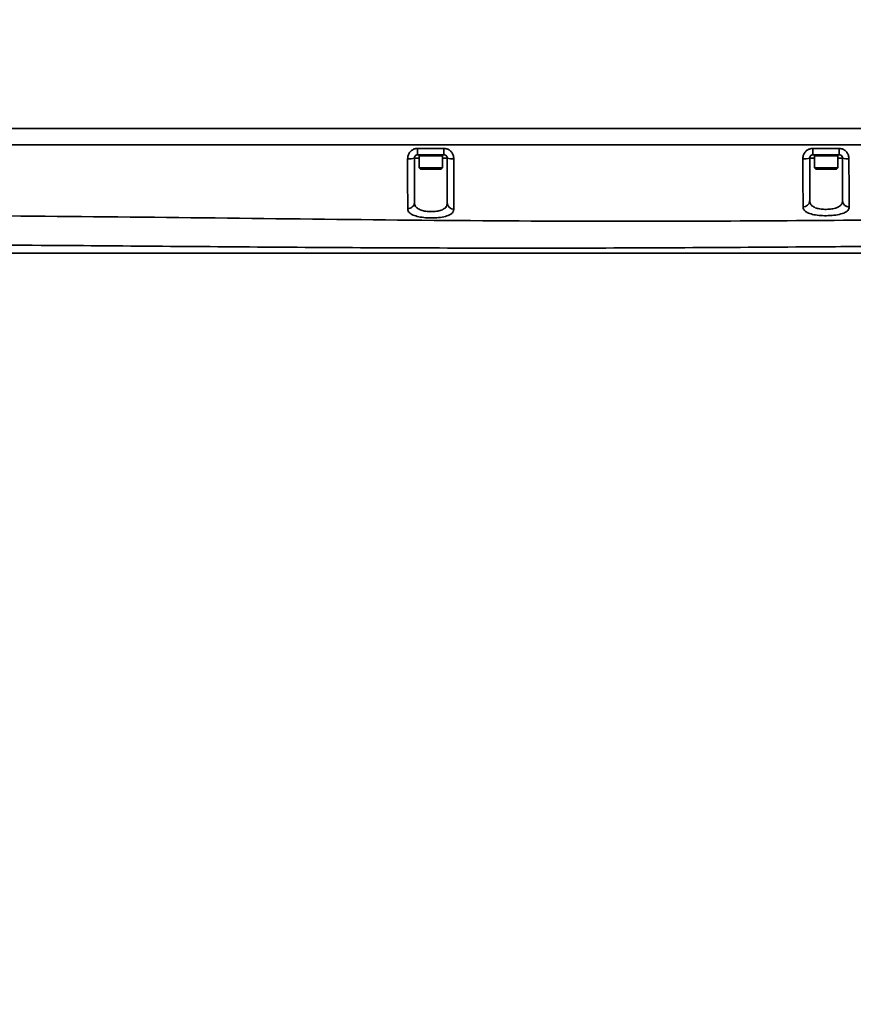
# Model space of a CAD drawing. Header units: millimetres. Extents: x -10540 to 6039, y -7467 to 6433.
# Tile 38 of 177: x -3339 to -3086, y -2761 to -2462. Entities that reach past the tile are written whole.
import ezdxf

# ---------------------------------------------------------------- set-up
doc = ezdxf.new("R2010")
doc.units = ezdxf.units.MM
doc.header["$LTSCALE"] = 8
doc.header["$PDSIZE"] = -1
doc.layers.get('Defpoints').update_dxf_attribs({"true_color": 0x5e5e5e})
doc.layers.add('2细线层', color=4, linetype='Continuous', lineweight=13)
doc.dimstyles.new('ISO-25', dxfattribs={"dimscale": 20, "dimtxt": 5, "dimasz": 6, "dimexe": 6, "dimexo": 0.625, "dimtad": 1, "dimtoh": 1, "dimdec": 0, "dimtxsty": 'Standard', "dimcen": 2.5, "dimclrd": 1, "dimclre": 1, "dimclrt": 4, "dimadec": 1, "dimazin": 2, "dimtfac": 1, "dimtdec": 0, "dimtmove": 0, "dimatfit": 0, "dimfxl": 1, "dimarcsym": 0})

# ---------------------------------------------------------------- blocks, each defined once
blk = doc.blocks.new('*D102')
at = {"layer": '2细线层', "color": 1, "linetype": 'ByBlock', "lineweight": -2, "transparency": 16777216}
for p, q in [((-5001.18, -2333.27), (-4109.98, -2804.26)), ((-4003.89, -2860.33), (-3352.21, -3204.74)), ((-3352.21, -3204.74), (-2993.64, -3204.74))]:
    blk.add_line(p, q, dxfattribs=at)
at = {"layer": '2细线层', "color": 1, "linetype": 'ByBlock', "transparency": 16777216}
blk.add_solid([(-3994.54, -2842.65), (-4013.23, -2878.01), (-4109.98, -2804.26)], dxfattribs=at)
at = {"layer": 'Defpoints', "color": 0, "linetype": 'ByBlock', "transparency": 16777216}
for p in [(-5001.18, -2333.27), (-4109.98, -2804.26)]:
    blk.add_point(p, dxfattribs=at)
at = {"layer": '2细线层', "color": 4, "linetype": 'ByBlock', "transparency": 16777216, "insert": (-3166.68, -3141.67), "char_height": 100, "attachment_point": 5}
blk.add_mtext('R1008', dxfattribs=at)

msp = doc.modelspace()

# ---------------------------------------------------------------- linework, layer by layer
at = {"color": 7, "linetype": 'Continuous', "lineweight": 35}
for p, q in [((-3090.4, -2494.8), (-3090.42, -2494.97)), ((-3217.68, -2503.77), (-3219.18, -2503.77)), ((-3210.18, -2502.77), (-3218.18, -2502.77)), ((-3217.68, -2502.77), (-3217.68, -2503.12)), ((-3217.68, -2503.12), (-3217.68, -2506.77)), ((-3217.68, -2503.12), (-3210.68, -2503.12)), ((-3210.68, -2503.12), (-3210.68, -2502.77)), ((-3210.68, -2506.77), (-3210.68, -2503.12)), ((-3209.18, -2503.77), (-3210.68, -2503.77)), ((-3097.68, -2503.77), (-3099.18, -2503.77)), ((-3090.18, -2502.77), (-3098.18, -2502.77)), ((-3097.68, -2502.77), (-3097.68, -2503.12)), ((-3097.68, -2503.12), (-3097.68, -2506.77)), ((-3097.68, -2503.12), (-3090.68, -2503.12)), ((-3090.68, -2503.12), (-3090.68, -2502.77)), ((-3090.68, -2506.77), (-3090.68, -2503.12)), ((-3089.18, -2503.77), (-3090.68, -2503.77)), ((-3217.68, -2506.77), (-3217.33, -2507.12)), ((-3217.68, -2506.77), (-3210.68, -2506.77)), ((-3211.03, -2507.12), (-3217.33, -2507.12)), ((-3211.03, -2507.12), (-3210.68, -2506.77)), ((-3097.68, -2506.77), (-3097.33, -2507.12)), ((-3097.68, -2506.77), (-3090.68, -2506.77)), ((-3091.03, -2507.12), (-3097.33, -2507.12)), ((-3091.03, -2507.12), (-3090.68, -2506.77))]:
    msp.add_line(p, q, dxfattribs=at)
for centre, radius, start, end in [((-3184.66, -2501.31), 33.55, 179.19, 182.4992), ((-3179.64, -2501.31), 30.57, 179.1109, 182.7435), ((-3084.67, -2501.31), 13.58, 178.0026, 186.1837), ((-3077.23, -2501.31), 13.03, 177.9184, 186.4471), ((-3220.7, -2498.83), 5.16, 264.3717, 287.1302), ((-3207.69, -2498.95), 5.04, 252.854, 275.4798), ((-3100.72, -2498.93), 5.08, 264.0845, 287.7024), ((-3087.71, -2499.52), 4.5, 251.0247, 275.9109), ((-3221.09, -2517.18), 1.91, 266.5235, 356.8128), ((-3207.27, -2517.37), 1.91, 182.9867, 272.1625), ((-3101.09, -2516.68), 1.91, 267.1766, 357.0073), ((-3087.26, -2516.71), 1.92, 182.7313, 272.4708)]:
    msp.add_arc(centre, radius, start, end, dxfattribs=at)
for points, knots in [([(-2977.11, -2494.77), (-2979.99, -2494.77), (-2985.77, -2494.77), (-2994.65, -2494.77), (-3003.49, -2494.77), (-3012.33, -2494.77), (-3020.98, -2494.77), (-3031.33, -2494.77), (-3043.31, -2494.77), (-3056.91, -2494.77), (-3078.24, -2494.77), (-3107.39, -2494.77), (-3146.67, -2494.77), (-3188.3, -2494.77), (-3232.18, -2494.77), (-3270.76, -2494.77), (-3304.03, -2494.77), (-3332.05, -2494.77), (-3360.18, -2494.77), (-3388.16, -2494.77), (-3416.05, -2494.77), (-3441.75, -2494.77), (-3465.63, -2494.77), (-3487.68, -2494.77), (-3510.03, -2494.77), (-3532.25, -2494.77), (-3553.93, -2494.77), (-3568.03, -2494.77), (-3574.91, -2494.77)], [0, 0, 0, 0, 0.014484, 0.029003, 0.044572, 0.058867, 0.073439, 0.08799, 0.110819, 0.133617, 0.156263, 0.217865, 0.27991, 0.353315, 0.426692, 0.5, 0.546788, 0.593549, 0.640509, 0.687871, 0.73389, 0.780389, 0.816785, 0.853763, 0.891038, 0.929048, 0.965368, 1, 1, 1, 1]), ([(-3574.91, -2494.77), (-3561.44, -2494.77), (-3534.51, -2494.77), (-3494.04, -2494.77), (-3453.54, -2494.77), (-3408.48, -2494.77), (-3358.86, -2494.77), (-3304.69, -2494.77), (-3248.64, -2494.77), (-3190.72, -2494.77), (-3130.93, -2494.77), (-3071.15, -2494.77), (-3023.28, -2494.77), (-2995.34, -2494.77), (-2987.32, -2494.77)], [0, 0, 0, 0, 0.068922, 0.137855, 0.206793, 0.275724, 0.367855, 0.45999, 0.552122, 0.653819, 0.755515, 0.85726, 0.959004, 1, 1, 1, 1]), ([(-2977.1, -2499.77), (-2978.37, -2499.77), (-2981.27, -2499.77), (-2986.16, -2499.77), (-2992.14, -2499.77), (-2999.22, -2499.77), (-3007.56, -2499.77), (-3017.18, -2499.77), (-3028.07, -2499.77), (-3040.07, -2499.77), (-3053.13, -2499.77), (-3067.19, -2499.77), (-3082.19, -2499.77), (-3098.06, -2499.77), (-3116.24, -2499.77), (-3136.78, -2499.77), (-3159.67, -2499.77), (-3183.36, -2499.77), (-3207.71, -2499.77), (-3234.32, -2499.77), (-3263.05, -2499.77), (-3293.73, -2499.77), (-3324.34, -2499.77), (-3354.64, -2499.77), (-3384.42, -2499.77), (-3413.47, -2499.77), (-3440.86, -2499.77), (-3466.52, -2499.77), (-3490.39, -2499.77), (-3513.18, -2499.77), (-3534.82, -2499.77), (-3555.28, -2499.77), (-3568.51, -2499.77), (-3574.92, -2499.77)], [0, 0, 0, 0, 0.006359, 0.014533, 0.024546, 0.036403, 0.050096, 0.066421, 0.084678, 0.104789, 0.126672, 0.150234, 0.175371, 0.201956, 0.229861, 0.266612, 0.304978, 0.344692, 0.385481, 0.42707, 0.478162, 0.529582, 0.580892, 0.63167, 0.681559, 0.730228, 0.777357, 0.818996, 0.858983, 0.897165, 0.933432, 0.967728, 1, 1, 1, 1]), ([(-3221.21, -2503.97), (-3221.19, -2503.74), (-3221.16, -2503.15), (-3220.8, -2502.26), (-3220.12, -2501.47), (-3219.22, -2500.93), (-3218.54, -2500.87), (-3218.21, -2500.83)], [0, 0, 0, 0, 0.148134, 0.366998, 0.580588, 0.790909, 1, 1, 1, 1]), ([(-3218.21, -2500.83), (-3216.87, -2500.83), (-3214.21, -2500.83), (-3211.54, -2500.83), (-3210.21, -2500.83)], [0, 0, 0, 0, 0.500119, 1, 1, 1, 1]), ([(-3210.21, -2500.83), (-3209.98, -2500.85), (-3209.42, -2500.89), (-3208.57, -2501.26), (-3207.81, -2501.97), (-3207.3, -2502.91), (-3207.24, -2503.61), (-3207.21, -2503.97)], [0, 0, 0, 0, 0.1400826, 0.3496311, 0.5613971, 0.7779542, 1, 1, 1, 1]), ([(-3101.25, -2503.98), (-3101.23, -2503.75), (-3101.2, -2503.16), (-3100.85, -2502.27), (-3100.17, -2501.47), (-3099.26, -2500.94), (-3098.59, -2500.87), (-3098.25, -2500.83)], [0, 0, 0, 0, 0.147625, 0.36705, 0.580807, 0.791052, 1, 1, 1, 1]), ([(-3098.25, -2500.83), (-3096.92, -2500.83), (-3094.25, -2500.83), (-3091.58, -2500.83), (-3090.25, -2500.83)], [0, 0, 0, 0, 0.499862, 1, 1, 1, 1]), ([(-3090.25, -2500.83), (-3090.02, -2500.85), (-3089.46, -2500.89), (-3088.61, -2501.27), (-3087.85, -2501.98), (-3087.35, -2502.93), (-3087.28, -2503.63), (-3087.25, -2503.99)], [0, 0, 0, 0, 0.142443, 0.35103, 0.561769, 0.777809, 1, 1, 1, 1]), ([(-3221.2, -2519.09), (-3221.2, -2518.5), (-3221.2, -2517.31), (-3221.21, -2515.2), (-3221.21, -2512.96), (-3221.21, -2510.74), (-3221.21, -2508.28), (-3221.21, -2506), (-3221.21, -2504.55), (-3221.21, -2503.97)], [0, 0, 0, 0, 0.192793, 0.385113, 0.517479, 0.649691, 0.781892, 0.914288, 1, 1, 1, 1]), ([(-3218.18, -2502.77), (-3218.29, -2502.78), (-3218.52, -2502.8), (-3218.81, -2502.98), (-3219.04, -2503.23), (-3219.16, -2503.51), (-3219.17, -2503.7), (-3219.18, -2503.77)], [0, 0, 0, 0, 0.212359, 0.425149, 0.638875, 0.854726, 1, 1, 1, 1]), ([(-3219.18, -2503.77), (-3219.18, -2504.29), (-3219.18, -2505.59), (-3219.18, -2507.62), (-3219.18, -2509.78), (-3219.18, -2511.73), (-3219.18, -2513.73), (-3219.18, -2515.65), (-3219.18, -2516.74), (-3219.18, -2517.29)], [0, 0, 0, 0, 0.087479, 0.216904, 0.346112, 0.475017, 0.604095, 0.801784, 1, 1, 1, 1]), ([(-3209.18, -2503.77), (-3209.19, -2503.66), (-3209.21, -2503.44), (-3209.38, -2503.14), (-3209.63, -2502.91), (-3209.92, -2502.79), (-3210.1, -2502.78), (-3210.18, -2502.77)], [0, 0, 0, 0, 0.217989, 0.432168, 0.644763, 0.857337, 1, 1, 1, 1]), ([(-3209.18, -2517.47), (-3209.18, -2516.95), (-3209.18, -2515.91), (-3209.18, -2514.01), (-3209.18, -2511.84), (-3209.18, -2509.45), (-3209.18, -2506.7), (-3209.18, -2504.76), (-3209.18, -2503.77)], [0, 0, 0, 0, 0.187117, 0.377401, 0.526362, 0.680913, 0.83751, 1, 1, 1, 1]), ([(-3207.21, -2503.97), (-3207.21, -2505.06), (-3207.21, -2507.24), (-3207.21, -2510.32), (-3207.21, -2513.04), (-3207.21, -2515.36), (-3207.2, -2517.5), (-3207.2, -2518.64), (-3207.2, -2519.28)], [0, 0, 0, 0, 0.1613, 0.322064, 0.477562, 0.633349, 0.793642, 1, 1, 1, 1]), ([(-3101.18, -2518.59), (-3101.19, -2518.02), (-3101.19, -2516.88), (-3101.2, -2514.87), (-3101.22, -2512.72), (-3101.23, -2510.6), (-3101.24, -2508.23), (-3101.24, -2505.99), (-3101.25, -2504.56), (-3101.25, -2503.98)], [0, 0, 0, 0, 0.193088, 0.385697, 0.516905, 0.647955, 0.779359, 0.910951, 1, 1, 1, 1]), ([(-3098.18, -2502.77), (-3098.29, -2502.78), (-3098.52, -2502.8), (-3098.82, -2502.98), (-3099.04, -2503.23), (-3099.16, -2503.51), (-3099.17, -2503.7), (-3099.18, -2503.77)], [0, 0, 0, 0, 0.212416, 0.425444, 0.639518, 0.855725, 1, 1, 1, 1]), ([(-3099.18, -2503.77), (-3099.18, -2504.3), (-3099.18, -2505.57), (-3099.18, -2507.54), (-3099.18, -2509.61), (-3099.18, -2511.47), (-3099.18, -2513.38), (-3099.18, -2515.21), (-3099.18, -2516.25), (-3099.18, -2516.78)], [0, 0, 0, 0, 0.090715, 0.218991, 0.347058, 0.474741, 0.6026, 0.801032, 1, 1, 1, 1]), ([(-3089.18, -2503.77), (-3089.19, -2503.66), (-3089.21, -2503.44), (-3089.38, -2503.14), (-3089.63, -2502.91), (-3089.91, -2502.79), (-3090.1, -2502.78), (-3090.18, -2502.77)], [0, 0, 0, 0, 0.217489, 0.4302032, 0.6416336, 0.8540164, 1, 1, 1, 1]), ([(-3089.18, -2516.8), (-3089.18, -2516.43), (-3089.18, -2515.62), (-3089.18, -2514.07), (-3089.18, -2512.26), (-3089.18, -2510.32), (-3089.18, -2508.34), (-3089.18, -2506.13), (-3089.18, -2504.56), (-3089.18, -2503.77)], [0, 0, 0, 0, 0.145093, 0.31749, 0.489423, 0.612369, 0.735203, 0.867437, 1, 1, 1, 1]), ([(-3087.25, -2503.99), (-3087.25, -2504.88), (-3087.25, -2506.65), (-3087.24, -2509.17), (-3087.23, -2511.44), (-3087.21, -2513.64), (-3087.2, -2515.67), (-3087.19, -2517.35), (-3087.18, -2518.23), (-3087.18, -2518.62)], [0, 0, 0, 0, 0.1341174, 0.2679403, 0.395352, 0.5228638, 0.6922922, 0.8621358, 1, 1, 1, 1]), ([(-3207.2, -2519.28), (-3207.28, -2519.65), (-3207.43, -2520.4), (-3208.73, -2521.2), (-3210.64, -2521.72), (-3212.91, -2521.95), (-3215.25, -2521.94), (-3217.44, -2521.7), (-3219.29, -2521.23), (-3220.61, -2520.52), (-3221.15, -2519.76), (-3221.19, -2519.25), (-3221.2, -2519.09)], [0, 0, 0, 0, 0.118813, 0.235924, 0.344134, 0.445394, 0.543269, 0.640604, 0.739838, 0.843329, 0.953552, 1, 1, 1, 1]), ([(-3219.18, -2517.29), (-3219.17, -2517.44), (-3219.14, -2517.92), (-3218.76, -2518.65), (-3217.82, -2519.33), (-3216.5, -2519.79), (-3214.93, -2520.03), (-3213.26, -2520.04), (-3211.63, -2519.81), (-3210.27, -2519.31), (-3209.34, -2518.53), (-3209.23, -2517.83), (-3209.18, -2517.47)], [0, 0, 0, 0, 0.047244, 0.158621, 0.262291, 0.361053, 0.457552, 0.554449, 0.654794, 0.762427, 0.879761, 1, 1, 1, 1]), ([(-3087.18, -2518.62), (-3087.25, -2518.98), (-3087.41, -2519.69), (-3088.7, -2520.47), (-3090.62, -2521), (-3092.9, -2521.25), (-3095.25, -2521.27), (-3097.45, -2521.07), (-3099.29, -2520.63), (-3100.6, -2519.95), (-3101.13, -2519.23), (-3101.17, -2518.73), (-3101.18, -2518.59)], [0, 0, 0, 0, 0.118315, 0.234933, 0.343697, 0.446007, 0.544857, 0.642831, 0.742284, 0.845571, 0.955215, 1, 1, 1, 1]), ([(-3099.18, -2516.78), (-3099.17, -2516.91), (-3099.14, -2517.38), (-3098.77, -2518.07), (-3097.84, -2518.73), (-3096.53, -2519.15), (-3094.95, -2519.35), (-3093.27, -2519.33), (-3091.64, -2519.08), (-3090.27, -2518.57), (-3089.34, -2517.81), (-3089.23, -2517.14), (-3089.18, -2516.8)], [0, 0, 0, 0, 0.045446, 0.15595, 0.259163, 0.357983, 0.45509, 0.55308, 0.654737, 0.763271, 0.880355, 1, 1, 1, 1]), ([(-2977.1, -2523.42), (-2980.54, -2523.31), (-2987.4, -2523.08), (-2998.17, -2522.76), (-3009.27, -2522.5), (-3020.66, -2522.32), (-3032.19, -2522.23), (-3043.8, -2522.22), (-3055.13, -2522.29), (-3070.18, -2522.48), (-3111.7, -2522.88), (-3169.32, -2523.07), (-3239.04, -2522.45), (-3317.76, -2521.44), (-3376.81, -2521.1), (-3416.18, -2520.88)], [0, 0, 0, 0, 0.025854, 0.051707, 0.077931, 0.104226, 0.130587, 0.156958, 0.183245, 0.207606, 0.259137, 0.465265, 0.598949, 0.732634, 1, 1, 1, 1]), ([(-3417.16, -2532.67), (-3405.54, -2532.67), (-3381.97, -2532.68), (-3346.25, -2532.67), (-3309.9, -2532.66), (-3274.84, -2532.66), (-3241.38, -2532.66), (-3209.77, -2532.67), (-3178.68, -2532.68), (-3148.33, -2532.67), (-3118.92, -2532.65), (-3092.54, -2532.61), (-3069.18, -2532.54), (-3048.77, -2532.44), (-3029.33, -2532.31), (-3010.92, -2532.12), (-2993.59, -2531.88), (-2982.4, -2531.66), (-2977, -2531.55)], [0, 0, 0, 0, 0.079214, 0.160618, 0.243458, 0.326933, 0.399569, 0.471545, 0.542346, 0.611471, 0.678438, 0.742784, 0.791243, 0.837665, 0.881878, 0.923739, 0.963146, 1, 1, 1, 1]), ([(-2976.99, -2531.03), (-2981.45, -2531), (-2990.37, -2530.94), (-3004.55, -2530.77), (-3018.35, -2530.6), (-3031.68, -2530.5), (-3044.38, -2530.46), (-3057.25, -2530.47), (-3070.21, -2530.51), (-3083.2, -2530.59), (-3117.49, -2530.87), (-3173.07, -2531.21), (-3249.97, -2530.95), (-3331, -2530.21), (-3386.41, -2529.91), (-3416.18, -2529.75)], [0, 0, 0, 0, 0.0351551, 0.0703699, 0.1055179, 0.134555, 0.1636511, 0.1928412, 0.2221008, 0.2513577, 0.2805024, 0.4533967, 0.62629, 0.7991818, 1, 1, 1, 1])]:
    msp.add_open_spline(points, degree=3, knots=knots, dxfattribs=at)

# ---------------------------------------------------------------- dimensions: what is measured, and where the dimension line sits
at = {"layer": '2细线层', "color": 4, "linetype": 'ByBlock'}
dim = msp.add_radius_dim(center=(-5001.18, -2333.27), mpoint=(-4109.98, -2804.26), dimstyle='ISO-25', dxfattribs=at)
dim.commit()
dim.dimension.update_dxf_attribs({"geometry": '*D102', "text_midpoint": (-3166.68, -3204.74), "dimtype": 164})

doc.saveas('drawing.dxf')
